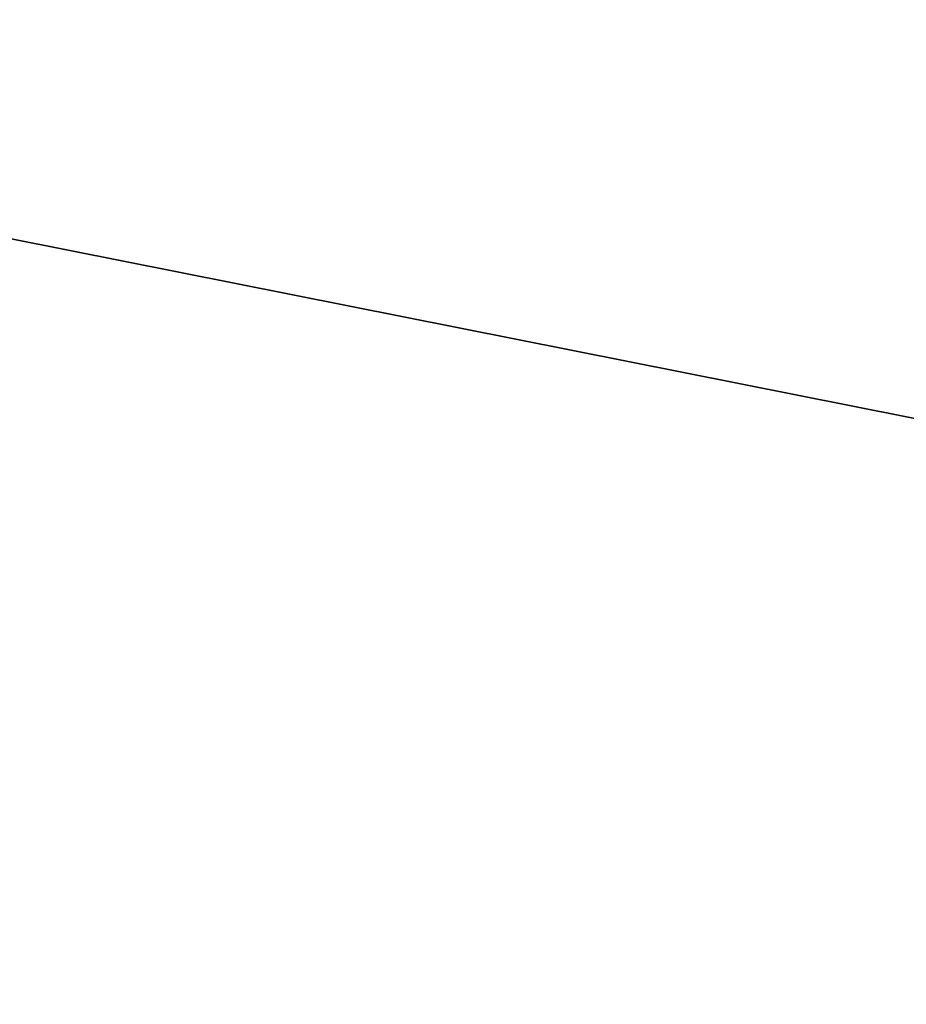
# Model space of a CAD drawing. Header units: millimetres. Extents: x -15 to 322, y -15 to 322.
# Tile 36 of 256: x 44.072 to 44.702, y 32.458 to 33.159. Entities that reach past the tile are written whole.
import ezdxf

# ---------------------------------------------------------------- set-up
doc = ezdxf.new("R2010")
doc.units = ezdxf.units.MM
doc.header["$LTSCALE"] = 25.4
doc.layers.get('0').update_dxf_attribs({"true_color": 0xff5454})

# ---------------------------------------------------------------- blocks, each defined once
blk = doc.blocks.new('AGNES-SQUARE-LED-8112-8108-8135-8138.STL')
at = {"color": 7, "true_color": 0xffffff}
mesh = blk.add_polyface(dxfattribs=at)
corners = [(33.96628, 262.79099, 18.17887), (32.51999, 51.51999, 18.17887), (32.51999, 255.51999, 18.17887), (33.96628, 44.249, 18.17887), (38.08496, 268.95502, 18.17887), (38.08496, 38.08496, 18.17887), (44.249, 273.0737, 18.17887), (44.249, 33.96628, 18.17887), (51.51999, 274.51999, 18.17887), (51.51999, 32.51999, 18.17887), (255.51999, 274.51999, 18.17887), (255.51999, 32.51999, 18.17887), (262.79099, 273.0737, 18.17887), (262.79099, 33.96628, 18.17887), (268.95502, 268.95502, 18.17887), (268.95502, 38.08496, 18.17887), (273.0737, 262.79099, 18.17887), (273.0737, 44.249, 18.17887), (274.51999, 255.51999, 18.17887), (274.51999, 51.51999, 18.17887)]
mesh.append_faces([[corners[k] for k in face] for face in [(0, 1, 2), (17, 18, 19)]], dxfattribs={"vtx0": -1, "color": 7})
mesh.append_faces([[corners[k] for k in face] for face in [(1, 0, 3), (3, 4, 5), (5, 6, 7), (7, 8, 9), (9, 10, 11), (11, 12, 13), (13, 14, 15), (15, 16, 17)]], dxfattribs={"vtx0": -1, "vtx1": -1, "color": 7})
mesh.append_faces([[corners[k] for k in face] for face in [(3, 0, 4), (5, 4, 6), (7, 6, 8), (9, 8, 10), (11, 10, 12), (13, 12, 14), (15, 14, 16), (17, 16, 18)]], dxfattribs={"vtx0": -1, "vtx2": -1, "color": 7})
at = {"color": 18, "true_color": 0x000000}
mesh = blk.add_polyface(dxfattribs=at)
corners = [(44.249, 33.96628, 18.17887), (51.51999, 32.51999, 9.18989), (44.249, 33.96628, 9.18989), (51.51999, 32.51999, 18.17887)]
mesh.append_faces([[corners[k] for k in face] for face in [(0, 1, 2), (1, 0, 3)]], dxfattribs={"vtx0": -1, "color": 18})
mesh = blk.add_polyface(dxfattribs=at)
corners = [(51.51999, 31.51999, 19.17887), (43.86632, 33.0424, 10.18989), (51.51999, 31.51999, 10.18989), (43.86632, 33.0424, 19.17887)]
mesh.append_faces([[corners[k] for k in face] for face in [(0, 1, 2), (1, 0, 3)]], dxfattribs={"vtx0": -1, "color": 18})

msp = doc.modelspace()

# ---------------------------------------------------------------- block references
at = {"color": 0}
msp.add_blockref('AGNES-SQUARE-LED-8112-8108-8135-8138.STL', (0, 0), dxfattribs=at)

doc.saveas('drawing.dxf')
